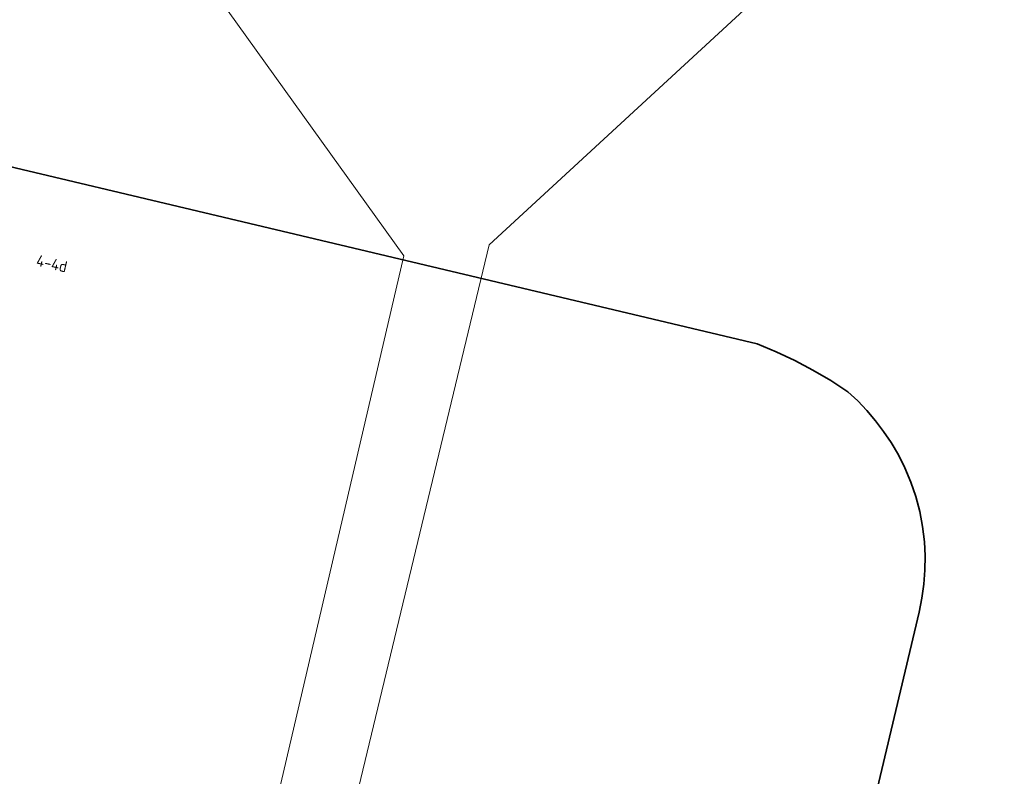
# Model space of a CAD drawing. Header units: metres. Extents: x 253395 to 254027, y 592765 to 593194.
# Tile 52 of 173: x 253452 to 253483, y 593005 to 593030. Entities that reach past the tile are written whole.
import ezdxf
from ezdxf.enums import TextEntityAlignment as Align
from ezdxf.lldxf.tags import DXFTag

# ---------------------------------------------------------------- set-up
doc = ezdxf.new("R2010")
doc.units = ezdxf.units.M
for name, color, linetype, lineweight in [('B-WE-KG-GRENS_PERCEEL-G', 254, 'KG-PERCEEL-SO', 18), ('B-WE-OG-BEBOUWING-GV', 254, 'Continuous', 35), ('B-WE-OG-BEBOUWING-T18', 254, 'Continuous', 18), ('B-WE-OG-TERREIN_ERF-GV', 254, 'Continuous', 18)]:
    doc.layers.add(name, color=color, linetype=linetype, lineweight=lineweight)
doc.styles.add('NLCS-ISO-M200-T18', font='txt', dxfattribs={"height": 0.36})
doc.styles.get("Standard").update_dxf_attribs({"font": 'simplex.shx'})
tags = doc.linetypes.add('KG-PERCEEL-SO', pattern='A,5.5,-2,["P",Standard,S=1.8,R=0,X=-0.5,Y=-0.9],-2,5.5,-2,[5,NLCS.SHX,S=0.75,R=0,X=0,Y=0],-2', length=19).pattern_tags.tags
tags[6] = DXFTag(74, 10)

msp = doc.modelspace()

# ---------------------------------------------------------------- linework, layer by layer
at = {"layer": 'B-WE-KG-GRENS_PERCEEL-G'}
for points in [[(253447.573, 592937.306), (253452.126, 592956.82), (253459.592, 592988.824), (253456.443, 592989.624), (253464.014, 593022.093), (253455.694, 593033.685), (253420.466, 593041.708), (253420.757, 593042.948)], [(253487.006, 592985.579), (253459.507, 592992.267), (253466.768, 593022.44), (253477.86, 593032.677)]]:
    msp.add_lwpolyline(points, dxfattribs=at)
at = {"layer": 'B-WE-OG-BEBOUWING-GV'}
msp.add_lwpolyline([(253468.804, 592960.712), (253480.636, 593010.596), (253480.725, 593011.044), (253480.787, 593011.497), (253480.82, 593011.953), (253480.825, 593012.41), (253480.801, 593012.866), (253480.742, 593013.358), (253480.65, 593013.845), (253480.524, 593014.324), (253480.365, 593014.794), (253480.174, 593015.251), (253479.964, 593015.667), (253479.728, 593016.07), (253479.489, 593016.428), (253479.229, 593016.771), (253478.951, 593017.098), (253478.653, 593017.409), (253478.338, 593017.702), (253477.78, 593018.064), (253477.208, 593018.4), (253476.62, 593018.712), (253476.02, 593018.997), (253475.408, 593019.255), (253432.798, 593029.362)], dxfattribs=at)
at = {"layer": 'B-WE-OG-TERREIN_ERF-GV'}
msp.add_lwpolyline([(253432.798, 593029.362), (253475.408, 593019.255), (253476.02, 593018.997), (253476.62, 593018.712), (253477.208, 593018.4), (253477.78, 593018.064), (253478.338, 593017.702), (253478.653, 593017.409), (253478.951, 593017.098), (253479.229, 593016.771), (253479.489, 593016.428), (253479.728, 593016.07), (253479.964, 593015.667), (253480.174, 593015.251), (253480.365, 593014.794), (253480.524, 593014.324), (253480.65, 593013.845), (253480.742, 593013.358), (253480.801, 593012.866), (253480.825, 593012.41), (253480.82, 593011.953), (253480.787, 593011.497), (253480.725, 593011.044), (253480.636, 593010.596), (253468.804, 592960.712)], dxfattribs=at)

# ---------------------------------------------------------------- texts
at = {"layer": 'B-WE-OG-BEBOUWING-T18', "style": 'NLCS-ISO-M200-T18'}
msp.add_text('4-4d', height=0.36, rotation=346.9, dxfattribs=at).set_placement((253452.665, 593021.839), align=Align.MIDDLE)

doc.saveas('drawing.dxf')
